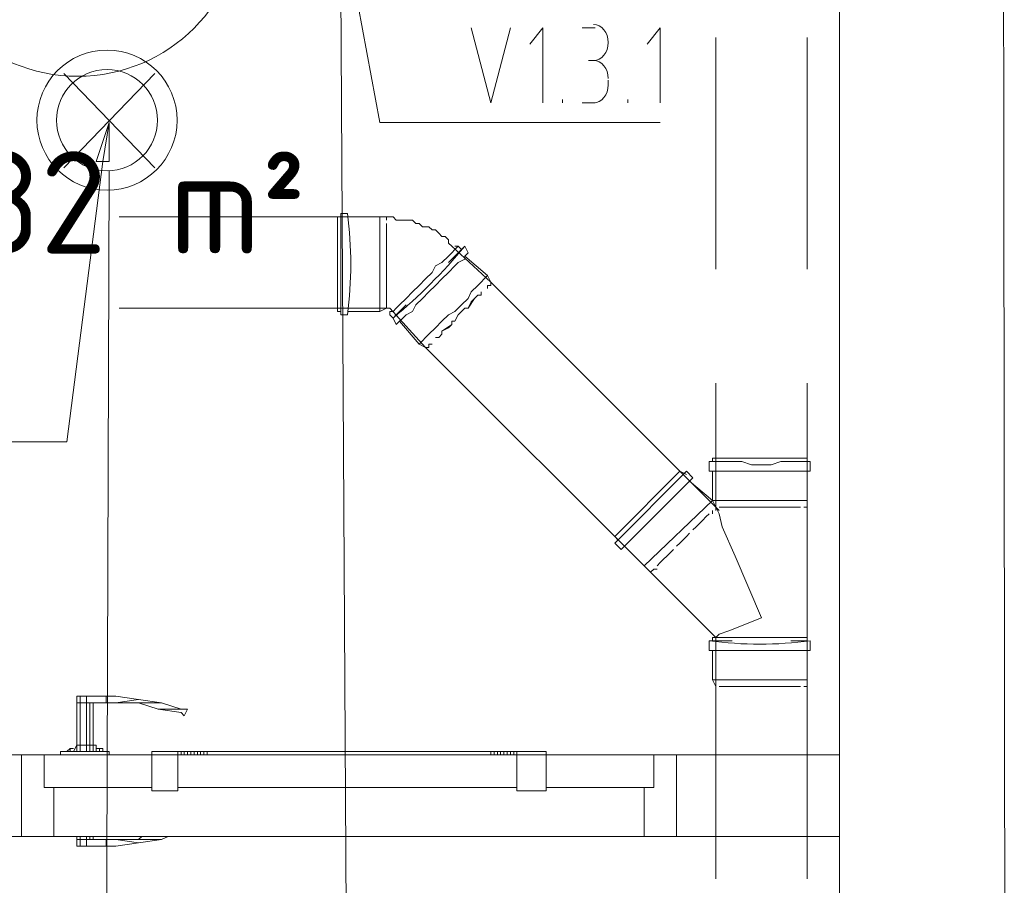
# Model space of a CAD drawing. Header units: millimetres. Extents: x 413 to 305578, y 115 to 38116.
# Tile 21 of 194: x 18608 to 19809, y 15173 to 16229. Entities that reach past the tile are written whole.
import ezdxf

# ---------------------------------------------------------------- set-up
doc = ezdxf.new("R2010")
doc.units = ezdxf.units.MM
for name, color, linetype in [('PDF _0', 1, 'Continuous'), ('PDF _PD-Motor Text', 5, 'Continuous'), ('PDF _Текст', 7, 'Continuous'), ('PDF$_59-60$-$Floor$Plan$-$В_Этаж$00_Сводный$A-AREA-IDEN', 2, 'Continuous')]:
    doc.layers.add(name, color=color, linetype=linetype)
for name, color, linetype, true_color in [('PDF _PD-Lighting', 7, 'Continuous', 0xb80000), ('PDF _PD-Lighting Text', 7, 'Continuous', 0xb80000), ('PDF$_59-60$-$Floor$Plan$-$В_Этаж$00_Сводный$A-DETL-MBND', 7, 'Continuous', 0xdd3700), ('PDF$_V$line_ifc_RVT-1-В_Этаж$00_Сводный$A-DOOR', 7, 'Continuous', 0xdcdcdc), ('PDF$_V$line_ifc_RVT-1-В_Этаж$00_Сводный$A-GENM', 7, 'Continuous', 0xdd6e6e), ('PDF$_V$line_ifc_RVT-1-В_Этаж$00_Сводный$A-WALL', 7, 'Continuous', 0xbababa)]:
    doc.layers.add(name, color=color, linetype=linetype, true_color=true_color)
doc.styles.add('PDF GOST Common', font='GOST_Common.ttf')

msp = doc.modelspace()

# ---------------------------------------------------------------- linework, layer by layer
at = {"layer": 'PDF _0', "color": 5, "lineweight": 0}
msp.add_lwpolyline([(19015.4, 16275.2), (19047.2, 16104.1), (19146.6, 16104.1), (19389.2, 16104.1)], dxfattribs=at)
at = {"layer": 'PDF _0', "color": 12, "lineweight": 0, "true_color": 0xb80000}
msp.add_lwpolyline([(18709.1, 16056.4), (18665.3, 15714.3), (18565.9, 15714.3), (18343.2, 15714.3)], dxfattribs=at)
at = {"layer": 'PDF _PD-Lighting', "lineweight": 0}
for points in [[(18486.4, 14910.9), (18486.4, 14859.2), (19007.4, 14859.2), (18999.4, 16267.2)], [(18661.4, 16048.5), (18772.7, 16163.8)], [(18661.4, 16163.8), (18772.7, 16048.5)], [(18609.7, 14958.6), (18713.1, 14958.6), (18717, 16044.5)]]:
    msp.add_lwpolyline(points, dxfattribs=at)
for radius in [85.5, 61.7]:
    msp.add_circle((18714.2, 16106.8), radius, dxfattribs=at)
at = {"layer": 'PDF _PD-Lighting Text', "lineweight": 0}
msp.add_lwpolyline([(18701.1, 16056.4), (18717, 16104.1), (18717, 16056.4)], close=True, dxfattribs=at)
msp.add_lwpolyline([(18717, 16104.1), (18709.1, 16056.4)], dxfattribs=at)
at = {"layer": 'PDF _PD-Motor Text', "lineweight": 0}
for points in [[(19158.5, 16219.5), (19182.4, 16128), (19206.3, 16219.5)], [(19246, 16128), (19246, 16219.5), (19230.1, 16199.6)], [(19293.8, 16219.5), (19309.7, 16219.5)], [(19389.2, 16128), (19389.2, 16219.5), (19373.3, 16199.6)], [(19309.7, 16179.7), (19301.7, 16179.7)], [(19325.6, 16155.8), (19325.6, 16147.9)], [(19269.9, 16128), (19269.9, 16132)], [(19309.7, 16128), (19293.8, 16128)], [(19349.5, 16128), (19349.5, 16132)]]:
    msp.add_lwpolyline(points, dxfattribs=at)
for points in [[(19325.6, 16201.6), (19325.6, 16213.7), (19317.6, 16223.5), (19307.7, 16223.5)], [(19307.7, 16179.7), (19317.6, 16179.7), (19325.6, 16189.5), (19325.6, 16201.6)], [(19325.6, 16157.8), (19325.6, 16169.9), (19317.6, 16179.7), (19307.7, 16179.7)], [(19307.7, 16128), (19317.6, 16128), (19325.6, 16137.8), (19325.6, 16149.9)]]:
    msp.add_open_spline(points, degree=3, dxfattribs=at)
at = {"layer": 'PDF$_59-60$-$Floor$Plan$-$В_Этаж$00_Сводный$A-AREA-IDEN', "lineweight": 0}
msp.add_circle((18678.4, 16361.3), 200.9, dxfattribs=at)
at = {"layer": 'PDF$_59-60$-$Floor$Plan$-$В_Этаж$00_Сводный$A-DETL-MBND', "lineweight": 0}
for points in [[(19456.9, 16207.6), (19456.9, 15925.2)], [(19568.2, 15925.2), (19568.2, 16207.6)], [(19055.1, 15984.8), (19055.1, 15988.8), (18729, 15988.8)], [(18999.4, 15968.9), (18999.4, 15976.9), (18999.4, 15980.8), (18999.4, 15984.8), (18999.4, 15988.8), (18995.5, 15988.8), (18995.5, 15984.8), (18995.5, 15980.8), (18995.5, 15972.9), (18995.5, 15964.9), (18995.5, 15953), (18995.5, 15945), (18995.5, 15933.1), (18995.5, 15921.2), (18995.5, 15909.2), (18995.5, 15901.3), (18995.5, 15893.3), (18995.5, 15885.4), (18995.5, 15877.4), (18995.5, 15873.4), (18999.4, 15873.4), (18999.4, 15877.4), (18999.4, 15881.4), (18999.4, 15889.4), (18999.4, 15897.3)], [(18995.5, 15988.8), (18995.5, 15988.8)], [(18999.4, 15992.8), (18999.4, 15992.8)], [(19456.9, 15785.9), (19456.9, 15634.8), (19182.4, 15909.2), (19134.7, 15953), (19130.7, 15957), (19130.7, 15961), (19126.7, 15964.9), (19122.7, 15964.9), (19118.8, 15968.9), (19114.8, 15972.9), (19110.8, 15972.9), (19106.8, 15976.9), (19102.9, 15976.9), (19098.9, 15976.9), (19094.9, 15980.8), (19090.9, 15980.8), (19087, 15984.8), (19083, 15984.8), (19079, 15984.8), (19075, 15984.8), (19067.1, 15984.8), (19063.1, 15988.8), (19059.1, 15988.8), (19055.1, 15988.8), (19047.2, 15988.8), (19007.4, 15988.8)], [(19047.2, 15873.4), (19047.2, 15877.4), (19047.2, 15885.4), (19047.2, 15893.3), (19047.2, 15901.3), (19047.2, 15909.2), (19047.2, 15921.2), (19047.2, 15933.1), (19047.2, 15945), (19047.2, 15953), (19047.2, 15964.9), (19047.2, 15972.9), (19047.2, 15980.8), (19047.2, 15984.8), (19047.2, 15988.8)], [(19055.1, 15988.8), (19055.1, 15988.8)], [(19055.1, 15988.8), (19055.1, 15988.8)], [(19055.1, 15984.8), (19055.1, 15984.8)], [(19055.1, 15980.8), (19055.1, 15980.8)], [(19055.1, 15980.8), (19055.1, 15980.8)], [(19055.1, 15901.3), (19055.1, 15905.3), (19055.1, 15913.2), (19055.1, 15917.2), (19055.1, 15921.2), (19055.1, 15933.1), (19055.1, 15941.1), (19055.1, 15945), (19055.1, 15953), (19055.1, 15961), (19055.1, 15964.9), (19055.1, 15968.9), (19055.1, 15972.9), (19055.1, 15976.9), (19055.1, 15980.8)], [(19055.1, 15968.9), (19055.1, 15972.9)], [(19055.1, 15945), (19055.1, 15953), (19055.1, 15961), (19055.1, 15964.9)], [(19059.1, 15873.4), (19059.1, 15869.5), (19063.1, 15865.5), (19067.1, 15857.5), (19071, 15861.5), (19075, 15865.5), (19079, 15869.5), (19087, 15873.4), (19090.9, 15881.4), (19098.9, 15889.4), (19106.8, 15897.3), (19114.8, 15905.3), (19122.7, 15913.2), (19130.7, 15921.2), (19138.7, 15929.1), (19142.6, 15933.1), (19150.6, 15937.1), (19150.6, 15941.1), (19154.6, 15945), (19150.6, 15953), (19146.6, 15949)], [(19059.1, 15869.5), (19059.1, 15873.4), (19063.1, 15873.4), (19067.1, 15877.4), (19071, 15881.4), (19079, 15889.4), (19087, 15897.3), (19094.9, 15905.3), (19102.9, 15913.2), (19110.8, 15921.2), (19114.8, 15929.1), (19122.7, 15933.1), (19130.7, 15941.1), (19134.7, 15945), (19138.7, 15949), (19142.6, 15953)], [(19130.7, 15933.1), (19134.7, 15937.1), (19138.7, 15941.1), (19142.6, 15945), (19146.6, 15949), (19142.6, 15953), (19138.7, 15953)], [(19055.1, 15945), (19055.1, 15945)], [(19055.1, 15945), (19055.1, 15945)], [(19055.1, 15893.3), (19055.1, 15897.3), (19055.1, 15901.3), (19055.1, 15905.3), (19055.1, 15913.2), (19055.1, 15917.2), (19055.1, 15921.2), (19055.1, 15933.1), (19055.1, 15941.1)], [(19138.7, 15949), (19138.7, 15949)], [(19178.4, 15905.3), (19178.4, 15901.3), (19178.4, 15905.3), (19182.4, 15905.3), (19182.4, 15909.2), (19178.4, 15917.2), (19150.6, 15941.1)], [(19055.1, 15921.2), (19055.1, 15921.2)], [(19094.9, 15833.7), (19098.9, 15837.6), (19102.9, 15841.6), (19106.8, 15845.6), (19114.8, 15853.6), (19122.7, 15861.5), (19130.7, 15869.5), (19138.7, 15873.4), (19146.6, 15881.4), (19154.6, 15889.4), (19158.5, 15897.3), (19166.5, 15905.3), (19170.5, 15909.2), (19174.5, 15913.2), (19178.4, 15917.2)], [(19182.4, 15909.2), (19182.4, 15909.2)], [(19182.4, 15909.2), (19182.4, 15909.2)], [(18729, 15877.4), (19055.1, 15877.4), (19055.1, 15881.4), (19055.1, 15885.4), (19055.1, 15881.4), (19055.1, 15885.4), (19055.1, 15889.4), (19055.1, 15893.3), (19055.1, 15897.3)], [(19138.7, 15861.5), (19142.6, 15869.5), (19150.6, 15877.4), (19154.6, 15877.4), (19158.5, 15885.4), (19162.5, 15889.4), (19166.5, 15893.3)], [(19154.6, 15877.4), (19162.5, 15889.4), (19166.5, 15893.3), (19170.5, 15893.3), (19170.5, 15897.3), (19170.5, 15893.3)], [(18995.5, 15877.4), (18995.5, 15873.4)], [(18999.4, 15873.4), (18999.4, 15869.5)], [(19071, 15861.5), (19094.9, 15833.7), (19102.9, 15829.7), (19059.1, 15877.4), (19055.1, 15877.4), (19047.2, 15873.4), (19007.4, 15873.4)], [(19055.1, 15877.4), (19055.1, 15877.4)], [(19055.1, 15877.4), (19055.1, 15877.4)], [(19055.1, 15877.4), (19055.1, 15877.4)], [(19055.1, 15877.4), (19055.1, 15877.4)], [(19059.1, 15877.4), (19059.1, 15877.4)], [(19122.7, 15845.6), (19122.7, 15849.6), (19130.7, 15853.6), (19134.7, 15857.5), (19134.7, 15861.5), (19138.7, 15861.5), (19142.6, 15869.5), (19150.6, 15877.4)], [(19154.6, 15877.4), (19154.6, 15877.4)], [(19154.6, 15877.4), (19154.6, 15877.4)], [(19063.1, 15865.5), (19063.1, 15865.5)], [(19118.8, 15841.6), (19114.8, 15841.6), (19118.8, 15841.6), (19122.7, 15845.6), (19122.7, 15849.6), (19134.7, 15857.5)], [(19134.7, 15857.5), (19134.7, 15857.5)], [(19345.5, 15587.1), (19369.3, 15563.2), (19377.3, 15555.3), (19102.9, 15829.7), (19106.8, 15829.7), (19106.8, 15833.7), (19110.8, 15833.7)], [(19110.8, 15833.7), (19110.8, 15833.7)], [(19106.8, 15829.7), (19106.8, 15829.7)], [(19568.2, 15785.9), (19568.2, 15634.8), (19568.2, 15416), (19568.2, 15424), (19568.2, 15459.8)], [(19452.9, 15690.5), (19448.9, 15690.5)], [(19548.3, 15690.5), (19556.3, 15690.5), (19560.3, 15690.5), (19564.2, 15690.5), (19568.2, 15690.5), (19568.2, 15694.5), (19564.2, 15694.5), (19560.3, 15694.5), (19552.3, 15694.5), (19544.4, 15694.5), (19532.4, 15694.5), (19524.5, 15694.5), (19512.5, 15694.5), (19500.6, 15694.5), (19488.7, 15694.5), (19480.7, 15694.5), (19472.8, 15694.5), (19464.8, 15694.5), (19456.9, 15694.5), (19452.9, 15694.5), (19452.9, 15690.5), (19456.9, 15690.5), (19460.8, 15690.5), (19468.8, 15690.5), (19476.7, 15690.5)], [(19456.9, 15694.5), (19452.9, 15694.5)], [(19568.2, 15694.5), (19568.2, 15694.5)], [(19572.2, 15690.5), (19572.2, 15690.5)], [(19421.1, 15674.6), (19413.1, 15678.6), (19333.6, 15599), (19337.5, 15595)], [(19452.9, 15678.6), (19452.9, 15642.8), (19369.3, 15563.2)], [(19564.2, 15634.8), (19568.2, 15634.8), (19568.2, 15642.8), (19568.2, 15678.6)], [(19568.2, 15642.8), (19564.2, 15642.8), (19560.3, 15642.8), (19552.3, 15642.8), (19544.4, 15642.8), (19536.4, 15642.8), (19528.4, 15642.8), (19516.5, 15642.8), (19504.6, 15642.8), (19496.6, 15642.8), (19484.7, 15642.8), (19476.7, 15642.8), (19468.8, 15642.8), (19460.8, 15642.8), (19456.9, 15642.8), (19452.9, 15642.8), (19456.9, 15634.8), (19452.9, 15642.8), (19425, 15666.6)], [(19452.9, 15630.8), (19452.9, 15630.8)], [(19452.9, 15630.8), (19452.9, 15630.8)], [(19452.9, 15626.8), (19452.9, 15630.8)], [(19456.9, 15634.8), (19456.9, 15634.8)], [(19456.9, 15634.8), (19456.9, 15634.8)], [(19460.8, 15630.8), (19456.9, 15634.8), (19460.8, 15626.8), (19464.8, 15610.9), (19480.7, 15575.1), (19512.5, 15499.6), (19472.8, 15483.7), (19460.8, 15479.7), (19456.9, 15475.7), (19456.9, 15416)], [(19456.9, 15634.8), (19456.9, 15634.8)], [(19456.9, 15634.8), (19456.9, 15634.8)], [(19456.9, 15634.8), (19456.9, 15634.8)], [(19456.9, 15634.8), (19456.9, 15634.8)], [(19456.9, 15630.8), (19456.9, 15634.8)], [(19464.8, 15634.8), (19460.8, 15634.8), (19464.8, 15634.8), (19468.8, 15634.8), (19472.8, 15634.8), (19476.7, 15634.8), (19480.7, 15634.8), (19484.7, 15634.8), (19492.7, 15634.8), (19496.6, 15634.8), (19500.6, 15634.8), (19504.6, 15634.8), (19512.5, 15634.8), (19520.5, 15634.8), (19524.5, 15634.8), (19532.4, 15634.8), (19540.4, 15634.8), (19544.4, 15634.8), (19548.3, 15634.8), (19552.3, 15634.8), (19556.3, 15634.8), (19560.3, 15634.8)], [(19460.8, 15634.8), (19460.8, 15634.8)], [(19500.6, 15634.8), (19500.6, 15634.8)], [(19520.5, 15634.8), (19520.5, 15634.8)], [(19524.5, 15634.8), (19524.5, 15634.8)], [(19560.3, 15634.8), (19560.3, 15634.8)], [(19560.3, 15634.8), (19560.3, 15634.8)], [(19564.2, 15634.8), (19564.2, 15634.8)], [(19568.2, 15634.8), (19568.2, 15634.8)], [(19448.9, 15626.8), (19444.9, 15622.9), (19440.9, 15618.9), (19437, 15614.9), (19433, 15610.9), (19429, 15607)], [(19440.9, 15618.9), (19440.9, 15618.9)], [(19448.9, 15626.8), (19448.9, 15626.8)], [(19425, 15603), (19421.1, 15599), (19417.1, 15595), (19413.1, 15591), (19409.1, 15587.1)], [(19425, 15603), (19425, 15603)], [(19425, 15603), (19425, 15603)], [(19405.1, 15583.1), (19401.2, 15579.1), (19397.2, 15575.1), (19393.2, 15571.2), (19389.2, 15567.2), (19385.3, 15563.2)], [(19409.1, 15587.1), (19409.1, 15587.1)], [(19393.2, 15571.2), (19393.2, 15571.2)], [(19369.3, 15563.2), (19369.3, 15563.2)], [(19385.3, 15559.2), (19381.3, 15559.2), (19377.3, 15555.3), (19456.9, 15475.7), (19452.9, 15475.7)], [(19377.3, 15555.3), (19381.3, 15559.2)], [(19381.3, 15559.2), (19381.3, 15559.2)], [(19381.3, 15559.2), (19381.3, 15559.2)], [(19385.3, 15563.2), (19385.3, 15563.2)], [(19548.3, 15471.7), (19556.3, 15471.7), (19560.3, 15471.7), (19564.2, 15471.7), (19568.2, 15471.7), (19568.2, 15475.7), (19564.2, 15475.7), (19560.3, 15475.7), (19552.3, 15475.7), (19544.4, 15475.7), (19532.4, 15475.7), (19524.5, 15475.7), (19512.5, 15475.7), (19500.6, 15475.7), (19488.7, 15475.7), (19480.7, 15475.7), (19472.8, 15475.7), (19464.8, 15475.7), (19456.9, 15475.7), (19452.9, 15475.7), (19452.9, 15471.7), (19456.9, 15471.7), (19460.8, 15471.7), (19468.8, 15471.7), (19476.7, 15471.7)], [(19568.2, 15475.7), (19568.2, 15475.7)], [(19572.2, 15471.7), (19572.2, 15471.7)], [(19452.9, 15459.8), (19452.9, 15424), (19456.9, 15416), (19456.9, 15181.4)], [(19452.9, 15424), (19456.9, 15424), (19464.8, 15424), (19472.8, 15424), (19480.7, 15424), (19488.7, 15424), (19500.6, 15424), (19512.5, 15424), (19524.5, 15424), (19532.4, 15424), (19544.4, 15424), (19552.3, 15424), (19560.3, 15424), (19564.2, 15424), (19568.2, 15424)], [(19456.9, 15416), (19456.9, 15416)], [(19456.9, 15416), (19456.9, 15416)], [(19456.9, 15416), (19456.9, 15416)], [(19460.8, 15416), (19460.8, 15416)], [(19464.8, 15416), (19460.8, 15416), (19464.8, 15416), (19468.8, 15416), (19472.8, 15416), (19476.7, 15416), (19480.7, 15416), (19484.7, 15416), (19492.7, 15416), (19496.6, 15416), (19500.6, 15416), (19504.6, 15416), (19512.5, 15416), (19520.5, 15416), (19524.5, 15416), (19532.4, 15416), (19540.4, 15416), (19544.4, 15416), (19548.3, 15416), (19552.3, 15416), (19556.3, 15416), (19560.3, 15416)], [(19500.6, 15416), (19500.6, 15416)], [(19520.5, 15416), (19520.5, 15416)], [(19524.5, 15416), (19524.5, 15416)], [(19560.3, 15416), (19560.3, 15416)], [(19560.3, 15416), (19560.3, 15416)], [(19568.2, 15181.4), (19568.2, 15416), (19564.2, 15416)], [(19564.2, 15416), (19564.2, 15416)], [(19568.2, 15416), (19568.2, 15416)]]:
    msp.add_lwpolyline(points, dxfattribs=at)
msp.add_lwpolyline([(19007.4, 15992.8), (18999.4, 15992.8), (18999.4, 15988.8), (18999.4, 15984.8), (18999.4, 15976.9), (18999.4, 15964.9), (18999.4, 15957), (18999.4, 15945), (18999.4, 15933.1), (18999.4, 15921.2), (18999.4, 15909.2), (18999.4, 15897.3), (18999.4, 15889.4), (18999.4, 15881.4), (18999.4, 15873.4), (18999.4, 15869.5), (19007.4, 15869.5, 0.067967)], format="xyb", close=True, dxfattribs=at)
for points in [[(19150.6, 15953, -0.046314), (19063.1, 15865.5), (19067.1, 15869.5), (19071, 15873.4), (19075, 15877.4), (19079, 15881.4)], [(19452.9, 15471.7), (19448.9, 15471.7), (19448.9, 15459.8), (19452.9, 15459.8), (19460.8, 15459.8), (19468.8, 15459.8), (19476.7, 15459.8), (19488.7, 15459.8), (19500.6, 15459.8), (19512.5, 15459.8), (19524.5, 15459.8), (19536.4, 15459.8), (19544.4, 15459.8), (19556.3, 15459.8), (19564.2, 15459.8), (19568.2, 15459.8), (19572.2, 15459.8), (19572.2, 15471.7, -0.066232), (19448.9, 15471.7)]]:
    msp.add_lwpolyline(points, format="xyb", dxfattribs=at)
for points in [[(19572.2, 15678.6), (19572.2, 15690.5), (19568.2, 15690.5), (19564.2, 15690.5), (19556.3, 15690.5), (19544.4, 15690.5), (19536.4, 15690.5), (19524.5, 15686.5), (19512.5, 15686.5), (19500.6, 15686.5), (19488.7, 15690.5), (19476.7, 15690.5), (19468.8, 15690.5), (19460.8, 15690.5), (19452.9, 15690.5), (19448.9, 15690.5), (19448.9, 15678.6), (19452.9, 15678.6), (19460.8, 15678.6), (19468.8, 15678.6), (19476.7, 15678.6), (19488.7, 15678.6), (19500.6, 15678.6), (19512.5, 15678.6), (19524.5, 15678.6), (19536.4, 15678.6), (19544.4, 15678.6), (19556.3, 15678.6), (19564.2, 15678.6), (19568.2, 15678.6)], [(19341.5, 15583.1), (19429, 15670.6), (19421.1, 15678.6), (19333.6, 15591)]]:
    msp.add_lwpolyline(points, close=True, dxfattribs=at)
at = {"layer": 'PDF$_V$line_ifc_RVT-1-В_Этаж$00_Сводный$A-DOOR', "lineweight": 0}
for points in [[(18681.3, 15404.1), (18681.3, 15396.2), (18677.3, 15396.2), (18677.3, 15344.4)], [(18677.3, 15404.1), (18677.3, 15404.1)], [(18677.3, 15404.1), (18677.3, 15396.2), (18677.3, 15404.1), (18681.3, 15404.1), (18689.2, 15404.1), (18713.1, 15404.1), (18713.1, 15396.2), (18689.2, 15396.2), (18681.3, 15396.2), (18677.3, 15396.2), (18677.3, 15344.4), (18677.3, 15336.5)], [(18681.3, 15336.5), (18681.3, 15344.4), (18681.3, 15396.2), (18689.2, 15396.2), (18689.2, 15404.1)], [(18752.8, 15396.2), (18780.7, 15396.2), (18752.8, 15400.1)], [(18673.3, 15336.5), (18677.3, 15344.4), (18681.3, 15344.4), (18689.2, 15344.4), (18693.2, 15344.4), (18693.2, 15396.2)], [(18677.3, 15396.2), (18677.3, 15396.2)], [(18677.3, 15396.2), (18677.3, 15396.2)], [(18689.2, 15336.5), (18689.2, 15344.4), (18689.2, 15396.2)], [(18697.2, 15344.4), (18697.2, 15396.2), (18697.2, 15344.4), (18697.2, 15336.5)], [(18804.6, 15388.2), (18812.5, 15388.2), (18808.5, 15380.2), (18804.6, 15384.2), (18776.7, 15388.2), (18752.8, 15396.2), (18725, 15396.2)], [(18780.7, 15396.2), (18804.6, 15388.2), (18776.7, 15388.2)], [(18665.3, 15336.5), (18669.3, 15340.5), (18673.3, 15340.5)], [(18669.3, 15340.5), (18669.3, 15340.5)], [(18669.3, 15336.5), (18669.3, 15340.5)], [(18677.3, 15344.4), (18677.3, 15344.4)], [(18693.2, 15336.5), (18693.2, 15344.4), (18697.2, 15344.4), (18701.1, 15344.4), (18701.1, 15336.5)], [(18701.1, 15340.5), (18705.1, 15340.5), (18709.1, 15340.5), (18709.1, 15336.5)], [(18705.1, 15340.5), (18705.1, 15336.5)], [(18717, 15332.5), (18717, 15336.5), (18657.4, 15336.5), (18657.4, 15332.5)], [(18800.6, 15336.5), (18804.6, 15336.5), (18808.5, 15336.5), (18812.5, 15336.5), (18816.5, 15336.5), (18820.5, 15336.5), (18824.4, 15336.5), (18828.4, 15336.5), (18832.4, 15336.5), (18836.4, 15336.5), (19007.4, 15336.5), (19182.4, 15336.5), (19186.4, 15336.5), (19190.4, 15336.5), (19194.3, 15336.5), (19198.3, 15336.5), (19202.3, 15336.5), (19206.3, 15336.5), (19210.3, 15336.5), (19214.2, 15336.5), (19214.2, 15332.5)], [(18804.6, 15336.5), (18804.6, 15332.5)], [(18808.5, 15336.5), (18808.5, 15332.5)], [(18812.5, 15336.5), (18812.5, 15332.5)], [(18816.5, 15336.5), (18816.5, 15336.5)], [(18820.5, 15336.5), (18820.5, 15332.5)], [(18824.4, 15336.5), (18824.4, 15332.5)], [(18828.4, 15336.5), (18828.4, 15336.5)], [(18832.4, 15336.5), (18832.4, 15336.5)], [(18836.4, 15336.5), (18836.4, 15336.5)], [(19182.4, 15336.5), (19182.4, 15336.5)], [(19186.4, 15336.5), (19186.4, 15336.5)], [(19190.4, 15336.5), (19190.4, 15336.5)], [(19194.3, 15336.5), (19194.3, 15332.5)], [(19198.3, 15336.5), (19198.3, 15336.5)], [(19202.3, 15336.5), (19202.3, 15332.5)], [(19206.3, 15336.5), (19206.3, 15332.5)], [(19210.3, 15336.5), (19210.3, 15332.5)], [(19214.2, 15336.5), (19214.2, 15336.5)], [(18689.2, 15233.1), (18689.2, 15229.1), (18681.3, 15229.1), (18681.3, 15233.1)], [(18693.2, 15229.1), (18693.2, 15233.1)], [(18752.8, 15229.1), (18756.8, 15233.1)], [(18788.6, 15233.1), (18780.7, 15229.1)], [(18677.3, 15229.1), (18677.3, 15229.1)], [(18681.3, 15221.1), (18681.3, 15229.1), (18689.2, 15229.1), (18713.1, 15229.1), (18713.1, 15221.1), (18689.2, 15221.1), (18681.3, 15221.1), (18677.3, 15221.1), (18677.3, 15229.1), (18677.3, 15221.1)], [(18677.3, 15229.1), (18677.3, 15229.1)], [(18677.3, 15221.1), (18677.3, 15221.1)], [(18689.2, 15229.1), (18689.2, 15221.1)], [(18752.8, 15225.1), (18780.7, 15229.1), (18752.8, 15229.1), (18725, 15229.1)]]:
    msp.add_lwpolyline(points, dxfattribs=at)
for points in [[(18713.1, 15404.1), (18713.1, 15396.2), (18725, 15396.2), (18752.8, 15400.1), (18725, 15404.1)], [(18816.5, 15332.5), (18816.5, 15336.5)], [(18828.4, 15332.5), (18828.4, 15336.5)], [(18832.4, 15332.5), (18832.4, 15336.5)], [(18836.4, 15332.5), (18836.4, 15336.5)], [(19182.4, 15332.5), (19182.4, 15336.5)], [(19186.4, 15332.5), (19186.4, 15336.5)], [(19190.4, 15332.5), (19190.4, 15336.5)], [(19198.3, 15332.5), (19198.3, 15336.5)], [(18681.3, 15229.1), (18677.3, 15229.1), (18677.3, 15233.1), (18677.3, 15229.1)], [(18697.2, 15229.1), (18697.2, 15233.1)], [(18725, 15229.1), (18713.1, 15229.1), (18713.1, 15221.1), (18725, 15221.1), (18752.8, 15225.1)]]:
    msp.add_lwpolyline(points, close=True, dxfattribs=at)
at = {"layer": 'PDF$_V$line_ifc_RVT-1-В_Этаж$00_Сводный$A-DOOR', "color": 53, "lineweight": 0, "true_color": 0xdddd6e}
for points in [[(18649.4, 15233.1), (18649.4, 15292.7), (18637.5, 15292.7), (18637.5, 15332.5), (18609.7, 15332.5), (18609.7, 15233.1)], [(18637.5, 15292.7), (18768.8, 15292.7), (18768.8, 15332.5), (18637.5, 15332.5)], [(18768.8, 15288.8), (18800.6, 15288.8), (18800.6, 15336.5), (18768.8, 15336.5)], [(18800.6, 15292.7), (19214.2, 15292.7), (19214.2, 15332.5), (18800.6, 15332.5)], [(19250, 15288.8), (19250, 15336.5), (19214.2, 15336.5), (19214.2, 15288.8)], [(19381.3, 15292.7), (19381.3, 15332.5), (19250, 15332.5), (19250, 15292.7)], [(19381.3, 15292.7), (19369.3, 15292.7), (19369.3, 15233.1), (19409.1, 15233.1), (19409.1, 15332.5), (19381.3, 15332.5)]]:
    msp.add_lwpolyline(points, close=True, dxfattribs=at)
at = {"layer": 'PDF$_V$line_ifc_RVT-1-В_Этаж$00_Сводный$A-GENM', "lineweight": 0}
msp.add_lwpolyline([(19409.1, 15332.5), (18609.7, 15332.5), (18609.7, 15233.1), (19409.1, 15233.1)], close=True, dxfattribs=at)
at = {"layer": 'PDF$_V$line_ifc_RVT-1-В_Этаж$00_Сводный$A-WALL', "lineweight": 0}
for points in [[(19608, 16991.1), (19608, 14131.3), (19810.8, 14131.3), (19806.9, 16991.1)], [(18609.7, 15332.5), (17611.3, 15332.5), (17611.3, 15233.1), (18609.7, 15233.1)], [(19608, 15332.5), (19409.1, 15332.5), (19409.1, 15233.1), (19608, 15233.1)]]:
    msp.add_lwpolyline(points, close=True, dxfattribs=at)

# ---------------------------------------------------------------- texts
at = {"layer": 'PDF _Текст', "color": 2, "insert": (18429.8, 16006.4), "char_height": 124.95, "attachment_point": 4, "style": 'PDF GOST Common'}
msp.add_mtext('3.32 m²', dxfattribs=at)

doc.saveas('drawing.dxf')
